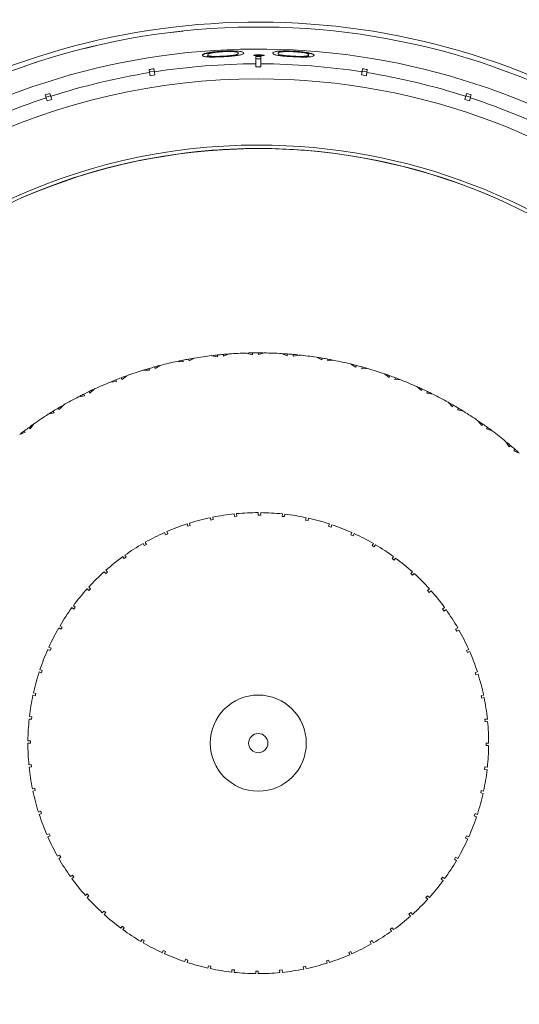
# Model space of a CAD drawing. Header units: inches. Extents: x -4.1 to 22.8, y -8.3 to 17.7.
# Tile 13 of 130: x 5 to 6, y -5.8 to -3.7. Entities that reach past the tile are written whole.
import ezdxf

# ---------------------------------------------------------------- set-up
doc = ezdxf.new("R2010")
doc.units = ezdxf.units.IN
doc.header["$MEASUREMENT"] = 0

msp = doc.modelspace()

# ---------------------------------------------------------------- linework, layer by layer
at = {"color": 7, "linetype": 'Continuous', "lineweight": 15}
for p, q in [((5.3097, -3.7638), (5.3343, -3.7611)), ((5.1584, -3.7906), (5.1335, -3.7966)), ((5.3858, -3.8112), (5.3858, -3.81)), ((5.4167, -3.8138), (5.4167, -3.8127)), ((5.4436, -3.8116), (5.4436, -3.8097)), ((5.4842, -3.8134), (5.4842, -3.8284)), ((5.4908, -3.8118), (5.4908, -3.81)), ((5.4942, -3.8284), (5.4942, -3.8134)), ((5.561, -3.8138), (5.561, -3.8126)), ((5.585, -3.8143), (5.5878, -3.8139)), ((5.5878, -3.8139), (5.5878, -3.8124)), ((5.5925, -3.8112), (5.5925, -3.81)), ((5.0107, -3.833), (5.0342, -3.8252)), ((5.4942, -3.8184), (5.4842, -3.8184)), ((5.2654, -3.8401), (5.2664, -3.8463)), ((5.2761, -3.8435), (5.2662, -3.845)), ((5.2773, -3.8511), (5.2674, -3.8527)), ((5.2763, -3.8447), (5.2753, -3.8386)), ((5.4942, -3.8348), (5.4842, -3.8348)), ((5.7109, -3.8527), (5.701, -3.8511)), ((5.703, -3.8386), (5.7021, -3.8447)), ((5.7121, -3.845), (5.7023, -3.8435)), ((5.7119, -3.8463), (5.7129, -3.8401)), ((5.0522, -3.8921), (5.0541, -3.8981)), ((5.0632, -3.8938), (5.0537, -3.8969)), ((5.0636, -3.895), (5.0617, -3.889)), ((5.9166, -3.889), (5.9147, -3.895)), ((5.9246, -3.8969), (5.9151, -3.8938)), ((5.9242, -3.8981), (5.9261, -3.8921)), ((5.0656, -3.9011), (5.0561, -3.9042)), ((5.9222, -3.9042), (5.9127, -3.9011)), ((5.3643, -4.0083), (5.3644, -4.0087)), ((5.4842, -4.0019), (5.4842, -4.0023)), ((5.4942, -4.0019), (5.4942, -4.0023)), ((5.614, -4.0083), (5.6139, -4.0087)), ((5.0029, -4.1031), (5.0031, -4.1035)), ((5.9754, -4.1031), (5.9753, -4.1035)), ((5.3229, -4.4383), (5.3352, -4.4395)), ((5.3348, -4.4359), (5.3352, -4.4395)), ((5.3464, -4.4337), (5.3473, -4.4372)), ((5.3584, -4.4316), (5.3473, -4.4372)), ((5.3937, -4.4266), (5.4059, -4.4288)), ((5.4057, -4.4252), (5.4059, -4.4288)), ((5.4176, -4.424), (5.4182, -4.4276)), ((5.4297, -4.4231), (5.4182, -4.4276)), ((5.4653, -4.4212), (5.4772, -4.4245)), ((5.4774, -4.4209), (5.4772, -4.4245)), ((5.4893, -4.4208), (5.4895, -4.4244)), ((5.5014, -4.4209), (5.4895, -4.4244)), ((5.537, -4.4223), (5.5486, -4.4267)), ((5.5491, -4.4231), (5.5486, -4.4267)), ((5.561, -4.4241), (5.5609, -4.4277)), ((5.5731, -4.4253), (5.5609, -4.4277)), ((5.6084, -4.4298), (5.6196, -4.4352)), ((5.6204, -4.4317), (5.6196, -4.4352)), ((5.6321, -4.4337), (5.6317, -4.4373)), ((5.6441, -4.436), (5.6317, -4.4373)), ((5.2534, -4.4564), (5.2658, -4.4564)), ((5.265, -4.4529), (5.2658, -4.4564)), ((5.2765, -4.4496), (5.2777, -4.453)), ((5.2882, -4.4465), (5.2777, -4.453)), ((5.6789, -4.4437), (5.6895, -4.45)), ((5.6906, -4.4466), (5.6895, -4.45)), ((5.7021, -4.4497), (5.7014, -4.4532)), ((5.7138, -4.453), (5.7014, -4.4532)), ((5.1858, -4.4806), (5.1982, -4.4795)), ((5.1971, -4.4761), (5.1982, -4.4795)), ((5.2082, -4.4718), (5.2097, -4.4751)), ((5.2196, -4.4676), (5.2097, -4.4751)), ((5.7478, -4.4638), (5.7578, -4.4711)), ((5.7592, -4.4678), (5.7578, -4.4711)), ((5.7704, -4.4719), (5.7694, -4.4754)), ((5.7817, -4.4762), (5.7694, -4.4754)), ((5.1422, -4.5), (5.144, -4.5031)), ((5.1531, -4.4948), (5.144, -4.5031)), ((5.8146, -4.49), (5.8239, -4.4982)), ((5.8256, -4.495), (5.8239, -4.4982)), ((5.8364, -4.5001), (5.8351, -4.5035)), ((5.1207, -4.5108), (5.1329, -4.5086)), ((5.1315, -4.5052), (5.1329, -4.5086)), ((5.8473, -4.5055), (5.8351, -4.5035)), ((5.0688, -4.5402), (5.0705, -4.5434)), ((5.0789, -4.534), (5.081, -4.537)), ((5.0894, -4.5279), (5.081, -4.537)), ((5.8788, -4.5221), (5.8873, -4.5311)), ((5.8893, -4.5281), (5.8873, -4.5311)), ((5.8996, -4.5341), (5.898, -4.5374)), ((5.91, -4.5404), (5.898, -4.5374)), ((5.0585, -4.5466), (5.0705, -4.5434)), ((5.9398, -4.5599), (5.9475, -4.5696)), ((5.0095, -4.5806), (5.0114, -4.5836)), ((5.019, -4.5736), (5.0214, -4.5763)), ((5.0289, -4.5665), (5.0214, -4.5763)), ((5.9498, -4.5668), (5.9475, -4.5696)), ((5.9595, -4.5737), (5.9576, -4.5768)), ((5.9693, -4.5809), (5.9576, -4.5768)), ((4.9998, -4.588), (5.0114, -4.5836)), ((5.9973, -4.6029), (6.0041, -4.6133)), ((6.0066, -4.6107), (6.0041, -4.6133)), ((6.0156, -4.6185), (6.0134, -4.6213)), ((6.0247, -4.6265), (6.0134, -4.6213)), ((5.392, -4.7636), (5.3909, -4.7587)), ((5.392, -4.7636), (5.3969, -4.7625)), ((5.3958, -4.7577), (5.3969, -4.7625)), ((5.4403, -4.7559), (5.4398, -4.7509)), ((5.4403, -4.7559), (5.4453, -4.7554)), ((5.4448, -4.7504), (5.4453, -4.7554)), ((5.4892, -4.7533), (5.4892, -4.7483)), ((5.4942, -4.7484), (5.4942, -4.7533)), ((5.538, -4.7559), (5.5386, -4.7509)), ((5.538, -4.7559), (5.543, -4.7564)), ((5.5435, -4.7515), (5.543, -4.7564)), ((5.5864, -4.7636), (5.5874, -4.7587)), ((5.5923, -4.7597), (5.5913, -4.7646)), ((5.3447, -4.7762), (5.3432, -4.7715)), ((5.3447, -4.7762), (5.3495, -4.7747)), ((5.3479, -4.7699), (5.3495, -4.7747)), ((5.5864, -4.7636), (5.5913, -4.7646)), ((5.6336, -4.7762), (5.6352, -4.7715)), ((5.6336, -4.7762), (5.6384, -4.7778)), ((5.6399, -4.773), (5.6384, -4.7778)), ((5.299, -4.7938), (5.297, -4.7892)), ((5.299, -4.7938), (5.3036, -4.7917)), ((5.3016, -4.7872), (5.3036, -4.7917)), ((5.6793, -4.7938), (5.6813, -4.7892)), ((5.6793, -4.7938), (5.6839, -4.7958)), ((5.6859, -4.7912), (5.6839, -4.7958)), ((5.2554, -4.816), (5.2529, -4.8116)), ((5.2554, -4.816), (5.2597, -4.8135)), ((5.2573, -4.8092), (5.2597, -4.8135)), ((5.7229, -4.816), (5.7254, -4.8116)), ((5.7229, -4.816), (5.7272, -4.8185)), ((5.7297, -4.8142), (5.7272, -4.8185)), ((5.2144, -4.8426), (5.2114, -4.8386)), ((5.2144, -4.8426), (5.2184, -4.8397)), ((5.2155, -4.8357), (5.2184, -4.8397)), ((5.764, -4.8426), (5.7669, -4.8386)), ((5.764, -4.8426), (5.768, -4.8456)), ((5.7709, -4.8415), (5.768, -4.8456)), ((5.1763, -4.8734), (5.173, -4.8697)), ((5.1763, -4.8734), (5.1801, -4.8701)), ((5.1767, -4.8664), (5.1801, -4.8701)), ((5.802, -4.8734), (5.8053, -4.8697)), ((5.802, -4.8734), (5.8057, -4.8768)), ((5.809, -4.8731), (5.8057, -4.8768)), ((5.1414, -4.901), (5.1451, -4.9043)), ((5.1417, -4.908), (5.1451, -4.9043)), ((5.1417, -4.908), (5.138, -4.9047)), ((5.8366, -4.908), (5.8403, -4.9047)), ((5.8366, -4.908), (5.8399, -4.9117)), ((5.8436, -4.9084), (5.8399, -4.9117)), ((5.111, -4.946), (5.1069, -4.9431)), ((5.1099, -4.9391), (5.1139, -4.942)), ((5.111, -4.946), (5.1139, -4.942)), ((5.8674, -4.946), (5.8714, -4.9431)), ((5.8674, -4.946), (5.8703, -4.9501)), ((5.8743, -4.9472), (5.8703, -4.9501)), ((5.0843, -4.9871), (5.08, -4.9846)), ((5.0825, -4.9803), (5.0868, -4.9828)), ((5.0843, -4.9871), (5.0868, -4.9828)), ((5.894, -4.9871), (5.8984, -4.9846)), ((5.894, -4.9871), (5.8965, -4.9914)), ((5.9008, -4.9889), (5.8965, -4.9914)), ((5.0596, -5.0241), (5.0641, -5.0261)), ((5.0621, -5.0307), (5.0575, -5.0287)), ((5.0621, -5.0307), (5.0641, -5.0261)), ((5.9162, -5.0307), (5.9208, -5.0287)), ((5.9162, -5.0307), (5.9183, -5.0353)), ((5.9228, -5.0332), (5.9183, -5.0353)), ((5.0445, -5.0764), (5.0398, -5.0748)), ((5.0414, -5.0701), (5.0461, -5.0716)), ((5.0445, -5.0764), (5.0461, -5.0716)), ((5.9338, -5.0764), (5.9385, -5.0748)), ((5.9338, -5.0764), (5.9353, -5.0811)), ((5.9401, -5.0796), (5.9353, -5.0811)), ((5.0319, -5.1236), (5.027, -5.1226)), ((5.0281, -5.1177), (5.0329, -5.1188)), ((5.0319, -5.1236), (5.0329, -5.1188)), ((5.9464, -5.1236), (5.9513, -5.1226)), ((5.9464, -5.1236), (5.9475, -5.1285)), ((5.9524, -5.1275), (5.9475, -5.1285)), ((5.0198, -5.1665), (5.0247, -5.167)), ((5.0242, -5.172), (5.0193, -5.1714)), ((5.0242, -5.172), (5.0247, -5.167)), ((5.9541, -5.172), (5.9591, -5.1714)), ((5.9541, -5.172), (5.9546, -5.1769)), ((5.9596, -5.1764), (5.9546, -5.1769)), ((5.0167, -5.2158), (5.0217, -5.2158)), ((5.0217, -5.2208), (5.0167, -5.2208)), ((5.9567, -5.2208), (5.9617, -5.2208)), ((5.9616, -5.2258), (5.9567, -5.2258)), ((5.0188, -5.2653), (5.0237, -5.2647)), ((5.0242, -5.2697), (5.0237, -5.2647)), ((5.0242, -5.2697), (5.0193, -5.2702)), ((5.9541, -5.2697), (5.9536, -5.2747)), ((5.9585, -5.2752), (5.9536, -5.2747)), ((5.9541, -5.2697), (5.9591, -5.2702)), ((5.026, -5.3142), (5.0308, -5.3131)), ((5.0319, -5.318), (5.027, -5.3191)), ((5.0319, -5.318), (5.0308, -5.3131)), ((5.9464, -5.318), (5.9454, -5.3229)), ((5.9503, -5.324), (5.9454, -5.3229)), ((5.9464, -5.318), (5.9513, -5.3191)), ((5.0383, -5.3621), (5.043, -5.3605)), ((5.0445, -5.3653), (5.0398, -5.3668)), ((5.0445, -5.3653), (5.043, -5.3605)), ((5.9338, -5.3653), (5.9322, -5.3701)), ((5.9338, -5.3653), (5.9385, -5.3668)), ((5.937, -5.3716), (5.9322, -5.3701)), ((5.0555, -5.4084), (5.06, -5.4064)), ((5.0621, -5.411), (5.06, -5.4064)), ((5.0621, -5.411), (5.0575, -5.413)), ((5.9162, -5.411), (5.9142, -5.4156)), ((5.9188, -5.4176), (5.9142, -5.4156)), ((5.9162, -5.411), (5.9208, -5.413)), ((5.0775, -5.4527), (5.0818, -5.4503)), ((5.0843, -5.4546), (5.08, -5.4571)), ((5.0843, -5.4546), (5.0818, -5.4503)), ((5.894, -5.4546), (5.8915, -5.4589)), ((5.8958, -5.4614), (5.8915, -5.4589)), ((5.894, -5.4546), (5.8984, -5.4571)), ((5.104, -5.4945), (5.108, -5.4916)), ((5.111, -5.4956), (5.1069, -5.4986)), ((5.111, -5.4956), (5.108, -5.4916)), ((5.8674, -5.4956), (5.8644, -5.4997)), ((5.8685, -5.5026), (5.8644, -5.4997)), ((5.8674, -5.4956), (5.8714, -5.4986)), ((5.1347, -5.5333), (5.1384, -5.5299)), ((5.1417, -5.5337), (5.1384, -5.5299)), ((5.1417, -5.5337), (5.138, -5.537)), ((5.8366, -5.5337), (5.8332, -5.5374)), ((5.8369, -5.5407), (5.8332, -5.5374)), ((5.8366, -5.5337), (5.8403, -5.537)), ((5.1693, -5.5686), (5.1726, -5.5649)), ((5.1763, -5.5683), (5.1726, -5.5649)), ((5.1763, -5.5683), (5.173, -5.572)), ((5.802, -5.5683), (5.7983, -5.5716)), ((5.802, -5.5683), (5.8053, -5.572)), ((5.8016, -5.5753), (5.7983, -5.5716)), ((5.2074, -5.6001), (5.2103, -5.5961)), ((5.2144, -5.5991), (5.2103, -5.5961)), ((5.2144, -5.5991), (5.2114, -5.6031)), ((5.764, -5.5991), (5.7599, -5.602)), ((5.7628, -5.606), (5.7599, -5.602)), ((5.764, -5.5991), (5.7669, -5.6031)), ((5.2486, -5.6275), (5.2511, -5.6232)), ((5.2554, -5.6257), (5.2511, -5.6232)), ((5.2554, -5.6257), (5.2529, -5.63)), ((5.7229, -5.6257), (5.7186, -5.6282)), ((5.7211, -5.6325), (5.7186, -5.6282)), ((5.7229, -5.6257), (5.7254, -5.63)), ((5.2924, -5.6504), (5.2944, -5.6459)), ((5.299, -5.6479), (5.2944, -5.6459)), ((5.299, -5.6479), (5.297, -5.6525)), ((5.6793, -5.6479), (5.6747, -5.65)), ((5.6768, -5.6545), (5.6747, -5.65)), ((5.6793, -5.6479), (5.6813, -5.6525)), ((5.3384, -5.6686), (5.3399, -5.6639)), ((5.3447, -5.6655), (5.3399, -5.6639)), ((5.3447, -5.6655), (5.3432, -5.6702)), ((5.6336, -5.6655), (5.6289, -5.667)), ((5.6304, -5.6717), (5.6289, -5.667)), ((5.6336, -5.6655), (5.6352, -5.6702)), ((5.386, -5.6819), (5.3871, -5.6771)), ((5.392, -5.6781), (5.3871, -5.6771)), ((5.392, -5.6781), (5.3909, -5.683)), ((5.4348, -5.6902), (5.4353, -5.6853)), ((5.4403, -5.6858), (5.4353, -5.6853)), ((5.4403, -5.6858), (5.4398, -5.6908)), ((5.4842, -5.6933), (5.4842, -5.6883)), ((5.4892, -5.6883), (5.4892, -5.6933)), ((5.538, -5.6858), (5.5331, -5.6863)), ((5.5336, -5.6912), (5.5331, -5.6863)), ((5.538, -5.6858), (5.5386, -5.6908)), ((5.5864, -5.6781), (5.5815, -5.6792)), ((5.5825, -5.684), (5.5815, -5.6792)), ((5.5864, -5.6781), (5.5874, -5.683))]:
    msp.add_line(p, q, dxfattribs=at)
for radius in [0.0985, 0.0197]:
    msp.add_circle((5.4892, -5.2208), radius, dxfattribs=at)
for radius, start, end in [(2.63, 303.3735, 224.0523), (1.9375, 94.8853, 145.1147), (1.9375, 34.8853, 85.1147), (1.7505, 95.4034, 144.5966), (1.7505, 35.4034, 84.5966), (1.478, 0, 193.5894), (1.468, 270, 193.5898), (1.4228, 270, 193.377), (1.3925, 90.2057, 98.7943), (1.3925, 81.2057, 89.7943), (1.3925, 99.2057, 107.7943), (1.3925, 72.2057, 80.7943), (1.3925, 108.2057, 116.7943), (1.3925, 63.2057, 71.7943), (1.226, 90, 194.0433), (1.226, 202.791, 90), (1.2185, 202.818, 101.821), (1.2189, 95.8777, 113.5108), (1.2189, 90.2351, 95.8777), (1.2189, 89.7649, 90.2351), (1.2189, 84.1223, 89.7649), (1.2189, 66.4892, 84.1223), (1.2185, 101.821, 194.0163), (0.8, 101.9978, 104.5508), (0.8, 101.1286, 101.8246), (0.8, 100.2771, 101.1286), (0.8, 99.5812, 100.2771), (0.8, 96.855, 99.4079), (0.8, 95.9858, 96.6817), (0.8, 95.1342, 95.9858), (0.8, 94.4383, 95.1342), (0.8, 91.7121, 94.265), (0.8, 90.8429, 91.5389), (0.8, 89.9914, 90.8429), (0.8, 89.2954, 89.9914), (0.8, 86.5693, 89.1222), (0.8, 85.7001, 86.396), (0.8, 84.8485, 85.7001), (0.8, 84.1526, 84.8485), (0.8, 81.4264, 83.9793), (0.8, 80.5572, 81.2531), (0.8, 79.7057, 80.5572), (0.8, 79.0097, 79.7057), (0.8, 76.2835, 78.8365), (0.8, 107.1407, 109.6936), (0.8, 106.2715, 106.9674), (0.8, 105.4199, 106.2715), (0.8, 104.724, 105.4199), (0.8, 75.4144, 76.1103), (0.8, 74.5628, 75.4144), (0.8, 73.8669, 74.5628), (0.8, 71.1407, 73.6936), (0.8, 112.2835, 114.8365), (0.8, 111.4144, 112.1103), (0.8, 110.5628, 111.4144), (0.8, 109.8669, 110.5628), (0.8, 70.2715, 70.9674), (0.8, 69.4199, 70.2715), (0.8, 68.724, 69.4199), (0.8, 65.9978, 68.5508), (0.8, 115.7057, 116.5572), (0.8, 115.0097, 115.7057), (0.8, 65.1286, 65.8246), (0.8, 64.2771, 65.1286), (0.8, 63.5812, 64.2771), (0.8, 117.4264, 119.9793), (0.8, 116.5572, 117.2531), (0.8, 60.855, 63.4079), (0.8, 121.7001, 122.396), (0.8, 120.8485, 121.7001), (0.8, 120.1526, 120.8485), (0.8, 59.9858, 60.6817), (0.8, 59.1342, 59.9858), (0.8, 58.4383, 59.1342), (0.8, 55.7121, 58.265), (0.8, 122.5693, 125.1222), (0.8, 54.8429, 55.5389), (0.8, 126.8429, 127.5389), (0.8, 125.9914, 126.8429), (0.8, 125.2954, 125.9914), (0.8, 53.9914, 54.8429), (0.8, 53.2954, 53.9914), (0.8, 50.5693, 53.1222), (0.8, 49.7001, 50.396), (0.8, 48.8485, 49.7001), (0.8, 48.1526, 48.8485), (0.4725, 102, 107.3937), (0.4725, 96, 101.3937), (0.4725, 90, 95.3937), (0.4725, 84, 89.3937), (0.4725, 78, 83.3937), (0.4725, 72, 77.3937), (0.4725, 108, 113.3937), (0.4725, 66, 71.3937), (0.4725, 114, 119.3937), (0.4725, 60, 65.3937), (0.4725, 120, 125.3937), (0.4725, 54, 59.3937), (0.4725, 126, 131.3937), (0.4725, 48, 53.3937), (0.4725, 132, 137.3937), (0.4725, 42, 47.3937), (0.4725, 138, 143.3937), (0.4725, 36, 41.3937), (0.4725, 144, 149.3937), (0.4725, 30, 35.3937), (0.4725, 150, 155.3937), (0.4725, 24, 29.3937), (0.4725, 156, 161.3937), (0.4725, 18, 23.3937), (0.4725, 162, 167.3937), (0.4725, 12, 17.3937), (0.4725, 168, 173.3937), (0.4725, 6, 11.3937), (0.4725, 174, 179.3937), (0.4725, 0, 5.3937), (1.478, 203.2687, 0), (0.4725, 180, 185.3937), (0.4725, 354, 359.3937), (0.4725, 186, 191.3937), (0.4725, 348, 353.3937), (0.4725, 192, 197.3937), (0.4725, 342, 347.3937), (0.4725, 198, 203.3937), (0.4725, 336, 341.3937), (0.4725, 204, 209.3937), (0.4725, 330, 335.3937), (0.4725, 210, 215.3937), (0.4725, 324, 329.3937), (0.4725, 216, 221.3937), (0.4725, 318, 323.3937), (0.4725, 222, 227.3937), (0.4725, 312, 317.3937), (0.4725, 228, 233.3937), (0.4725, 306, 311.3937), (0.4725, 234, 239.3937), (0.4725, 300, 305.3937), (0.4725, 240, 245.3937), (0.4725, 294, 299.3937), (0.4725, 246, 251.3937), (0.4725, 252, 257.3937), (0.4725, 288, 293.3937), (0.4725, 258, 263.3937), (0.4725, 264, 269.3937), (0.4725, 270, 275.3937), (0.4725, 276, 281.3937), (0.4725, 282, 287.3937)]:
    msp.add_arc((5.4892, -5.2208), radius, start, end, dxfattribs=at)
at = {"color": 8, "linetype": 'Continuous', "lineweight": 15}
for radius, start, end in [(2.6042, 303.5207, 223.891), (1.3616, 90, 193.1497), (1.3616, 203.6909, 90)]:
    msp.add_arc((5.4892, -5.2208), radius, start, end, dxfattribs=at)
at = {"color": 7, "linetype": 'Continuous', "lineweight": 15}
for centre, major_axis, start_param, end_param in [((5.4892, -5.2317), (0, 1.4183), 6.27966, 6.286711), ((5.4909, -5.2315), (-0.2205, 1.3922), 6.279638, 6.286733), ((5.4875, -5.2315), (0.2205, 1.3922), 6.279638, 6.286733), ((5.4925, -5.2311), (-0.4356, 1.3405), 6.279638, 6.286733), ((5.4858, -5.2311), (0.4356, 1.3405), 6.279638, 6.286733)]:
    msp.add_ellipse(centre, major_axis=major_axis, ratio=0.999971, start_param=start_param, end_param=end_param, dxfattribs=at)
for points, knots in [([(5.3746, -3.8108), (5.3749, -3.8097), (5.3754, -3.8081), (5.3854, -3.8056), (5.3958, -3.804), (5.4065, -3.8029), (5.4136, -3.8025), (5.4164, -3.8023)], [0, 0, 0, 0, 0.421431, 0.60776, 0.756655, 0.90569, 1, 1, 1, 1]), ([(5.3746, -3.8112), (5.3752, -3.8099), (5.3759, -3.8083), (5.3863, -3.8067), (5.3907, -3.8064), (5.3923, -3.8063)], [0, 0, 0, 0, 0.7159183, 0.8960534, 1, 1, 1, 1]), ([(5.4164, -3.8138), (5.4121, -3.814), (5.4036, -3.8144), (5.3925, -3.8145), (5.3831, -3.8142), (5.3753, -3.8132), (5.3749, -3.8117), (5.3746, -3.8108)], [0, 0, 0, 0, 0.145301, 0.291372, 0.430549, 0.640676, 1, 1, 1, 1]), ([(5.3858, -3.8112), (5.3851, -3.8123), (5.3843, -3.8135), (5.3924, -3.8144), (5.3934, -3.8145)], [0, 0, 0, 0, 0.879153, 1, 1, 1, 1]), ([(5.4167, -3.8034), (5.4135, -3.8036), (5.4071, -3.8041), (5.3987, -3.805), (5.3916, -3.8063), (5.3861, -3.808), (5.3859, -3.8092), (5.3858, -3.81)], [0, 0, 0, 0, 0.1406696, 0.2819926, 0.4233552, 0.6315451, 1, 1, 1, 1]), ([(5.3858, -3.81), (5.386, -3.811), (5.3862, -3.8123), (5.3958, -3.8131), (5.4047, -3.8131), (5.4123, -3.8129), (5.4162, -3.8127), (5.4167, -3.8127)], [0, 0, 0, 0, 0.492988, 0.660497, 0.829474, 0.975104, 1, 1, 1, 1]), ([(5.4164, -3.8023), (5.4208, -3.8022), (5.4296, -3.8018), (5.441, -3.802), (5.4507, -3.8027), (5.4587, -3.8042), (5.4592, -3.8057), (5.4595, -3.8065)], [0, 0, 0, 0, 0.149589, 0.299859, 0.440797, 0.660657, 1, 1, 1, 1]), ([(5.4595, -3.8065), (5.4591, -3.8075), (5.4585, -3.809), (5.4497, -3.8109), (5.4395, -3.8122), (5.4274, -3.8132), (5.4196, -3.8136), (5.4164, -3.8138)], [0, 0, 0, 0, 0.38125, 0.555518, 0.731165, 0.891605, 1, 1, 1, 1]), ([(5.4483, -3.8068), (5.4481, -3.8063), (5.4478, -3.8053), (5.444, -3.8041), (5.4374, -3.8033), (5.4288, -3.8031), (5.4213, -3.8032), (5.4174, -3.8034), (5.4167, -3.8034)], [0, 0, 0, 0, 0.252945, 0.50746, 0.666688, 0.827456, 0.971159, 1, 1, 1, 1]), ([(5.4167, -3.8127), (5.4204, -3.8125), (5.4273, -3.812), (5.4357, -3.8112), (5.4408, -3.8104), (5.4428, -3.8099), (5.4436, -3.8097)], [0, 0, 0, 0, 0.3007099, 0.5605441, 0.8200248, 1, 1, 1, 1]), ([(5.4436, -3.8097), (5.4444, -3.8094), (5.446, -3.8089), (5.4479, -3.808), (5.4481, -3.8073), (5.4483, -3.8068)], [0, 0, 0, 0, 0.250495, 0.501062, 1, 1, 1, 1]), ([(5.4804, -3.8109), (5.4805, -3.8108), (5.4808, -3.8105), (5.4833, -3.8102), (5.4864, -3.81), (5.489, -3.81), (5.4905, -3.81), (5.4908, -3.81)], [0, 0, 0, 0, 0.263861, 0.511654, 0.733124, 0.948033, 1, 1, 1, 1]), ([(5.4908, -3.8118), (5.4894, -3.8118), (5.4868, -3.8118), (5.4836, -3.8116), (5.4814, -3.8114), (5.4805, -3.8111), (5.4804, -3.811), (5.4804, -3.8109)], [0, 0, 0, 0, 0.2413986, 0.4857454, 0.694872, 0.8920883, 1, 1, 1, 1]), ([(5.4908, -3.81), (5.4921, -3.81), (5.4948, -3.81), (5.498, -3.8102), (5.5003, -3.8105), (5.5011, -3.8108), (5.5012, -3.8109), (5.5012, -3.8109)], [0, 0, 0, 0, 0.2437486, 0.4906917, 0.7011278, 0.9228849, 1, 1, 1, 1]), ([(5.5012, -3.8109), (5.5011, -3.8111), (5.5008, -3.8113), (5.4985, -3.8116), (5.4956, -3.8117), (5.4929, -3.8118), (5.4912, -3.8118), (5.4908, -3.8118)], [0, 0, 0, 0, 0.240259, 0.483202, 0.700191, 0.915478, 1, 1, 1, 1]), ([(5.5188, -3.8065), (5.5191, -3.8054), (5.5196, -3.8039), (5.5297, -3.8024), (5.54, -3.8019), (5.5508, -3.8019), (5.5578, -3.8022), (5.5606, -3.8023)], [0, 0, 0, 0, 0.421594, 0.607967, 0.756534, 0.905242, 1, 1, 1, 1]), ([(5.5606, -3.8137), (5.5564, -3.8135), (5.5479, -3.813), (5.5368, -3.8121), (5.5274, -3.8108), (5.5195, -3.8089), (5.5191, -3.8075), (5.5188, -3.8065)], [0, 0, 0, 0, 0.145116, 0.291012, 0.429849, 0.640051, 1, 1, 1, 1]), ([(5.561, -3.8034), (5.5578, -3.8033), (5.5513, -3.803), (5.543, -3.8032), (5.5359, -3.8037), (5.5304, -3.8049), (5.5302, -3.8061), (5.53, -3.8068)], [0, 0, 0, 0, 0.140535, 0.281728, 0.422875, 0.631026, 1, 1, 1, 1]), ([(5.53, -3.8068), (5.5302, -3.8078), (5.5304, -3.8092), (5.54, -3.8109), (5.5489, -3.8119), (5.5565, -3.8124), (5.5604, -3.8126), (5.561, -3.8126)], [0, 0, 0, 0, 0.493108, 0.660585, 0.829541, 0.974955, 1, 1, 1, 1]), ([(5.5606, -3.8023), (5.565, -3.8025), (5.5739, -3.8031), (5.5853, -3.8044), (5.595, -3.8061), (5.6029, -3.8084), (5.6034, -3.8099), (5.6037, -3.8108)], [0, 0, 0, 0, 0.149741, 0.300153, 0.441371, 0.661371, 1, 1, 1, 1]), ([(5.6037, -3.8108), (5.6034, -3.8118), (5.6028, -3.8132), (5.5939, -3.8142), (5.5837, -3.8145), (5.5716, -3.8143), (5.5638, -3.8139), (5.5606, -3.8137)], [0, 0, 0, 0, 0.381105, 0.555654, 0.731586, 0.892197, 1, 1, 1, 1]), ([(5.5925, -3.81), (5.5924, -3.8095), (5.592, -3.8084), (5.5883, -3.8068), (5.5816, -3.8054), (5.573, -3.8043), (5.5655, -3.8037), (5.5616, -3.8034), (5.561, -3.8034)], [0, 0, 0, 0, 0.252877, 0.507326, 0.666726, 0.827662, 0.971571, 1, 1, 1, 1]), ([(5.561, -3.8126), (5.5647, -3.8128), (5.5715, -3.8131), (5.5799, -3.8131), (5.585, -3.8128), (5.587, -3.8125), (5.5878, -3.8124)], [0, 0, 0, 0, 0.30056, 0.560542, 0.820368, 1, 1, 1, 1]), ([(5.5865, -3.8065), (5.5898, -3.8068), (5.6034, -3.8081), (5.6036, -3.8098), (5.6037, -3.8112)], [0, 0, 0, 0, 0.242246, 1, 1, 1, 1]), ([(5.5878, -3.8124), (5.5886, -3.8122), (5.5902, -3.8119), (5.5921, -3.8111), (5.5924, -3.8104), (5.5925, -3.81)], [0, 0, 0, 0, 0.250478, 0.501034, 1, 1, 1, 1]), ([(5.5878, -3.8139), (5.5894, -3.8134), (5.5922, -3.8125), (5.5924, -3.8116), (5.5925, -3.8112)], [0, 0, 0, 0, 0.559602, 1, 1, 1, 1]), ([(5.4842, -3.8284), (5.4842, -3.8284), (5.4842, -3.8287), (5.4842, -3.8302), (5.4842, -3.8333), (5.4842, -3.8347), (5.4842, -3.8348)], [0, 0, 0, 0, 0.0151965, 0.6008037, 0.9673211, 1, 1, 1, 1]), ([(5.4942, -3.8348), (5.4942, -3.8347), (5.4942, -3.8325), (5.4942, -3.8296), (5.4942, -3.8287), (5.4942, -3.8284)], [0, 0, 0, 0, 0.0326818, 0.6183414, 1, 1, 1, 1]), ([(5.2664, -3.8463), (5.2665, -3.8469), (5.2667, -3.8479), (5.2672, -3.8513), (5.2674, -3.8527)], [0, 0, 0, 0, 0.585348, 1, 1, 1, 1]), ([(5.2773, -3.8511), (5.277, -3.8495), (5.2765, -3.8462), (5.2764, -3.8452), (5.2763, -3.8447)], [0, 0, 0, 0, 0.4969284, 1, 1, 1, 1]), ([(5.7021, -3.8447), (5.702, -3.8453), (5.7018, -3.8464), (5.7013, -3.8497), (5.701, -3.8511)], [0, 0, 0, 0, 0.585348, 1, 1, 1, 1]), ([(5.7109, -3.8527), (5.7112, -3.851), (5.7117, -3.8477), (5.7119, -3.8468), (5.7119, -3.8463)], [0, 0, 0, 0, 0.496928, 1, 1, 1, 1]), ([(5.0656, -3.9011), (5.0651, -3.8995), (5.0641, -3.8964), (5.0638, -3.8954), (5.0636, -3.895)], [0, 0, 0, 0, 0.4969012, 1, 1, 1, 1]), ([(5.9147, -3.895), (5.9145, -3.8956), (5.9142, -3.8965), (5.9131, -3.8998), (5.9127, -3.9011)], [0, 0, 0, 0, 0.5853489, 1, 1, 1, 1]), ([(5.0541, -3.8981), (5.0543, -3.8986), (5.0546, -3.8996), (5.0557, -3.9029), (5.0561, -3.9042)], [0, 0, 0, 0, 0.585346, 1, 1, 1, 1]), ([(5.9222, -3.9042), (5.9227, -3.9026), (5.9238, -3.8994), (5.9241, -3.8985), (5.9242, -3.8981)], [0, 0, 0, 0, 0.4969012, 1, 1, 1, 1]), ([(5.4892, -4.7533), (5.49, -4.7533), (5.4917, -4.7533), (5.4933, -4.7533), (5.4942, -4.7533)], [0, 0, 0, 0, 0.49353, 1, 1, 1, 1]), ([(5.0217, -5.2208), (5.0217, -5.22), (5.0217, -5.2184), (5.0217, -5.2167), (5.0217, -5.2158)], [0, 0, 0, 0, 0.49353, 1, 1, 1, 1]), ([(5.9567, -5.2208), (5.9567, -5.2217), (5.9567, -5.2233), (5.9567, -5.225), (5.9567, -5.2258)], [0, 0, 0, 0, 0.49353, 1, 1, 1, 1]), ([(5.4892, -5.6883), (5.4883, -5.6883), (5.4867, -5.6883), (5.485, -5.6883), (5.4842, -5.6883)], [0, 0, 0, 0, 0.49353, 1, 1, 1, 1])]:
    msp.add_open_spline(points, degree=3, knots=knots, dxfattribs=at)

doc.saveas('drawing.dxf')
